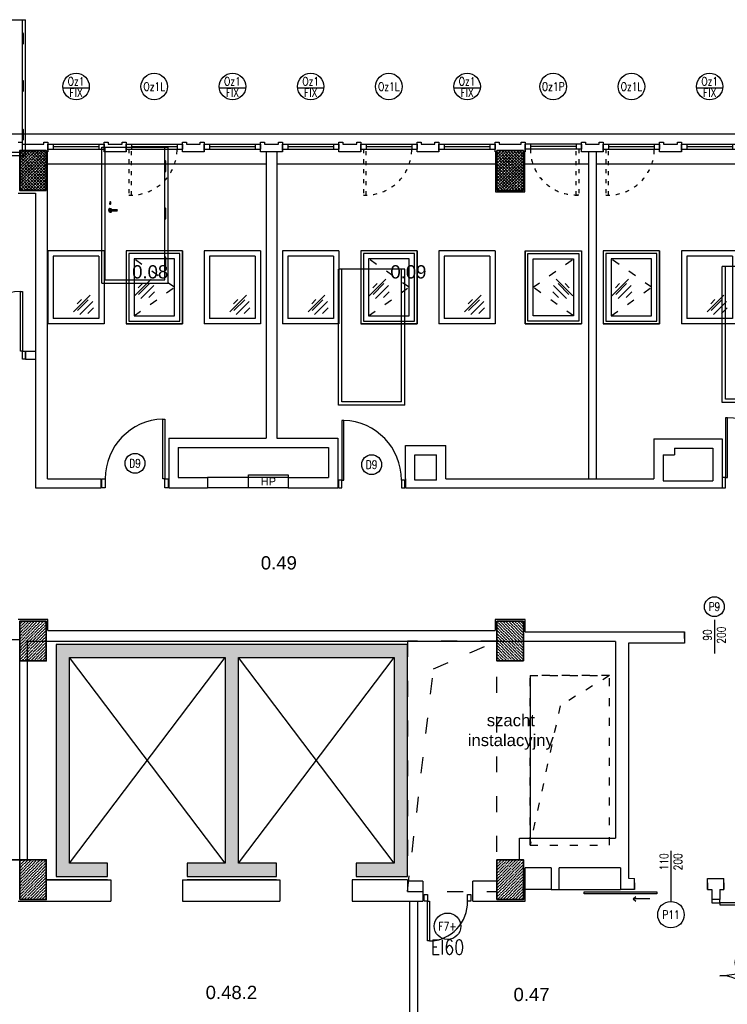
# Model space of a CAD drawing. Header units: millimetres. Extents: x 44889 to 52866, y -11417 to -4315.
# Tile 65 of 74: x 49416 to 49950, y -6630 to -5887. Entities that reach past the tile are written whole.
import ezdxf

# ---------------------------------------------------------------- set-up
doc = ezdxf.new("R2010")
doc.units = ezdxf.units.MM
doc.linetypes.add('Konstrukcja - rzut$0$ACAD_ISO03W100', pattern=[30, 12, -18])
doc.linetypes.add('Zestawienia drzwi i okien$0$ACAD_ISO03W100', pattern=[30, 12, -18])
doc.layers.get('0').update_dxf_attribs({"color": 9})
for name, color, linetype in [('+ instalacja hydrantów', 251, 'Continuous'), ('Konstrukcja - rzut$0$+ otwory', 9, 'Continuous'), ('Podkład', 9, 'Continuous'), ('Zestawienia drzwi i okien$0$+ stolarka przekrój', 251, 'Continuous'), ('Zestawienia drzwi i okien$0$^ opisy p.poż.', 251, 'Continuous'), ('Zestawienia drzwi i okien$0$^ opisy stolarki zestawcze', 251, 'Continuous')]:
    doc.layers.add(name, color=color, linetype=linetype)
doc.layers.add('kreskowanie', color=9, linetype='Continuous', lineweight=18)
doc.layers.add('słupy gr0.7', color=9, linetype='Continuous', lineweight=35)
doc.layers.add('Zestawienia drzwi i okien$0$+ stolarka widok', color=251, linetype='Continuous', plot=False)
doc.layers.add('Zestawienia drzwi i okien$0$^ opis stolarki', color=251, linetype='Continuous', lineweight=25, plot=False)
doc.styles.get("Standard").update_dxf_attribs({"font": 'arial.ttf', "height": 15})
doc.styles.add('Zestawienia drzwi i okien$0$1.100', font='romans.shx', dxfattribs={"width": 0.8, "height": 16})
doc.styles.add('Zestawienia drzwi i okien$0$anka1', font='romans.shx', dxfattribs={"width": 0.8})

# ---------------------------------------------------------------- blocks, each defined once
blk = doc.blocks.new('słup3')
at = {"layer": 'kreskowanie'}
h = blk.add_hatch(dxfattribs=at)
h.set_pattern_fill('ANSI36', color=256, style=0)
h.set_pattern_definition([(45, (-20, -30), (1.6838, 6.17393), [7.9375, -1.5875, 0, -1.5875])])
h.paths.add_polyline_path([(20, 30), (-20, 30), (-20, -30), (20, -30)])
at = {"layer": 'słupy gr0.7'}
blk.add_lwpolyline([(-20, -30), (20, -30), (20, 30), (-20, 30)], close=True, dxfattribs=at)
blk = doc.blocks.new('słup 4')
at = {"layer": 'kreskowanie'}
h = blk.add_hatch(dxfattribs=at)
h.set_pattern_fill('ANSI36', color=256, style=0)
h.set_pattern_definition([(45, (-20, -40), (1.6838, 6.17393), [7.9375, -1.5875, 0, -1.5875])])
h.paths.add_polyline_path([(20, 20), (-20, 20), (-20, -40), (20, -40)])
at = {"layer": 'słupy gr0.7'}
blk.add_lwpolyline([(-20, -40), (20, -40), (20, 20), (-20, 20)], close=True, dxfattribs=at)
blk = doc.blocks.new('*U15364')
at = {"layer": '+ instalacja hydrantów'}
blk.add_lwpolyline([(30, -10), (-30, -10), (-30, 10), (30, 10)], close=True, dxfattribs=at)
at = {"layer": '+ instalacja hydrantów', "insert": (0, 0), "char_height": 12, "attachment_point": 5}
blk.add_mtext('HP', dxfattribs=at)
blk = doc.blocks.new('*U15794')
at = {"layer": 'Zestawienia drzwi i okien$0$+ stolarka przekrój'}
for points in [[(-45, -5), (-50, -5), (-50, 7), (-45, 7)], [(50, -5), (45, -5), (45, 7), (50, 7)], [(-42, -95), (-45, -95), (-45, -5), (-42, -5)]]:
    blk.add_lwpolyline(points, close=True, dxfattribs=at)
blk.add_arc((-45, -5), 90, 271.9102, 0, dxfattribs=at)
at = {"layer": 'Zestawienia drzwi i okien$0$+ stolarka widok'}
for p, q in [((-50, -300), (-50, -505)), ((50, -300), (-50, -300)), ((-45, -305), (-45, -505)), ((45, -305), (-45, -305)), ((45, -305), (45, -505)), ((50, -300), (50, -505)), ((-46.6, -331.3), (-45, -331.3)), ((-46.6, -331.7), (-45, -331.7)), ((-46.6, -404.8), (-45, -404.8)), ((-46.6, -405.2), (-45, -405.2)), ((36.9, -422.5), (36.9, -420.9)), ((37.9, -422.5), (37.9, -420.9)), ((-46.6, -476.3), (-45, -476.3)), ((-46.6, -476.7), (-45, -476.7)), ((50, -505), (-50, -505))]:
    blk.add_line(p, q, dxfattribs=at)
for points in [[(-45.8, -339.5), (-45.8, -339.5, 0.414214), (-45, -338.7), (-45, -324.3, 0.414214), (-45.8, -323.5), (-45.8, -323.5, 0.414214), (-46.6, -324.3), (-46.6, -338.7, 0.414214)], [(-45.8, -413), (-45.8, -413, 0.414214), (-45, -412.2), (-45, -397.8, 0.414214), (-45.8, -397), (-45.8, -397, 0.414214), (-46.6, -397.8), (-46.6, -412.2, 0.414214)], [(-45.8, -484.5), (-45.8, -484.5, 0.414214), (-45, -483.7), (-45, -469.3, 0.414214), (-45.8, -468.5), (-45.8, -468.5, 0.414214), (-46.6, -469.3), (-46.6, -483.7, 0.414214)]]:
    blk.add_lwpolyline(points, format="xyb", close=True, dxfattribs=at)
for points in [[(37.4, -409.1), (27.4, -409.1)], [(27.4, -410.9), (37.4, -410.9)]]:
    blk.add_lwpolyline(points, dxfattribs=at)
for centre, radius, start, end in [((27.4, -410), 0.853, 90, 270), ((37.2, -409.5), 2.5, 199.9502, 160.0498), ((37.4, -410), 2.5, 199.9502, 160.0498), ((37.4, -410), 0.853, 270, 90), ((37.4, -420), 1, 300, 240), ((37.4, -422.5), 0.5, 180, 0)]:
    blk.add_arc(centre, radius, start, end, dxfattribs=at)
at = {"layer": 'Zestawienia drzwi i okien$0$^ opis stolarki', "ltscale": 0.1}
blk.add_circle((0, -28.2), 15, dxfattribs=at)
at = {"layer": 'Zestawienia drzwi i okien$0$^ opis stolarki', "ltscale": 0.1, "insert": (0, -28.2), "char_height": 12.5, "attachment_point": 5, "rotation": 180, "line_spacing_factor": 0.8, "style": 'Zestawienia drzwi i okien$0$anka1'}
blk.add_mtext('D9', dxfattribs=at)
blk = doc.blocks.new('*U15812')
at = {"layer": 'Zestawienia drzwi i okien$0$+ stolarka przekrój'}
for points in [[(-50, -5), (-45, -5), (-45, 7), (-50, 7)], [(45, -5), (50, -5), (50, 7), (45, 7)], [(42, -95), (45, -95), (45, -5), (42, -5)]]:
    blk.add_lwpolyline(points, close=True, dxfattribs=at)
blk.add_arc((45, -5), 90, 180, 268.0898, dxfattribs=at)
at = {"layer": 'Zestawienia drzwi i okien$0$+ stolarka widok'}
for p, q in [((-50, -117.9), (-50, -322.9)), ((-50, -117.9), (50, -117.9)), ((50, -117.9), (50, -322.9)), ((-45, -122.9), (-45, -322.9)), ((-45, -122.9), (45, -122.9)), ((45, -122.9), (45, -322.9)), ((-50, -322.9), (50, -322.9))]:
    blk.add_line(p, q, dxfattribs=at)
at = {"layer": 'Zestawienia drzwi i okien$0$^ opis stolarki', "ltscale": 0.1}
blk.add_circle((0, -28.2), 15, dxfattribs=at)
at = {"layer": 'Zestawienia drzwi i okien$0$^ opis stolarki', "ltscale": 0.1, "insert": (0, -28.2), "char_height": 12.5, "attachment_point": 5, "rotation": 180, "line_spacing_factor": 0.8, "style": 'Zestawienia drzwi i okien$0$anka1'}
blk.add_mtext('D9', dxfattribs=at)
blk = doc.blocks.new('*U15813')
at = {"layer": 'Zestawienia drzwi i okien$0$+ stolarka przekrój'}
for points in [[(-50, -5), (-45, -5), (-45, 11), (-50, 11)], [(45, -5), (50, -5), (50, 11), (45, 11)], [(42, -95), (45, -95), (45, -5), (42, -5)]]:
    blk.add_lwpolyline(points, close=True, dxfattribs=at)
blk.add_arc((45, -5), 90, 180, 268.0898, dxfattribs=at)
at = {"layer": 'Zestawienia drzwi i okien$0$+ stolarka widok'}
for p, q in [((-50, -117.9), (-50, -322.9)), ((-50, -117.9), (50, -117.9)), ((50, -117.9), (50, -322.9)), ((-45, -122.9), (-45, -322.9)), ((-45, -122.9), (45, -122.9)), ((45, -122.9), (45, -322.9)), ((-50, -322.9), (50, -322.9))]:
    blk.add_line(p, q, dxfattribs=at)
at = {"layer": 'Zestawienia drzwi i okien$0$^ opis stolarki', "ltscale": 0.1}
blk.add_circle((0, -28.2), 15, dxfattribs=at)
at = {"layer": 'Zestawienia drzwi i okien$0$^ opis stolarki', "ltscale": 0.1, "insert": (0, -28.2), "char_height": 12.5, "attachment_point": 5, "rotation": 180, "line_spacing_factor": 0.8, "style": 'Zestawienia drzwi i okien$0$anka1'}
blk.add_mtext('D9', dxfattribs=at)
blk = doc.blocks.new('*U15811')
at = {"layer": 'Zestawienia drzwi i okien$0$+ stolarka przekrój'}
for points in [[(-45, -5), (-50, -5), (-50, 9), (-45, 9)], [(50, -5), (45, -5), (45, 9), (50, 9)], [(-42, -95), (-45, -95), (-45, -5), (-42, -5)]]:
    blk.add_lwpolyline(points, close=True, dxfattribs=at)
blk.add_arc((-45, -5), 90, 271.9102, 0, dxfattribs=at)
at = {"layer": 'Zestawienia drzwi i okien$0$+ stolarka widok'}
for p, q in [((-50, -300), (-50, -505)), ((50, -300), (-50, -300)), ((-45, -305), (-45, -505)), ((45, -305), (-45, -305)), ((45, -305), (45, -505)), ((50, -300), (50, -505)), ((-46.6, -331.3), (-45, -331.3)), ((-46.6, -331.7), (-45, -331.7)), ((-46.6, -404.8), (-45, -404.8)), ((-46.6, -405.2), (-45, -405.2)), ((36.9, -422.5), (36.9, -420.9)), ((37.9, -422.5), (37.9, -420.9)), ((-46.6, -476.3), (-45, -476.3)), ((-46.6, -476.7), (-45, -476.7)), ((50, -505), (-50, -505))]:
    blk.add_line(p, q, dxfattribs=at)
for points in [[(-45.8, -339.5), (-45.8, -339.5, 0.414214), (-45, -338.7), (-45, -324.3, 0.414214), (-45.8, -323.5), (-45.8, -323.5, 0.414214), (-46.6, -324.3), (-46.6, -338.7, 0.414214)], [(-45.8, -413), (-45.8, -413, 0.414214), (-45, -412.2), (-45, -397.8, 0.414214), (-45.8, -397), (-45.8, -397, 0.414214), (-46.6, -397.8), (-46.6, -412.2, 0.414214)], [(-45.8, -484.5), (-45.8, -484.5, 0.414214), (-45, -483.7), (-45, -469.3, 0.414214), (-45.8, -468.5), (-45.8, -468.5, 0.414214), (-46.6, -469.3), (-46.6, -483.7, 0.414214)]]:
    blk.add_lwpolyline(points, format="xyb", close=True, dxfattribs=at)
for points in [[(37.4, -409.1), (27.4, -409.1)], [(27.4, -410.9), (37.4, -410.9)]]:
    blk.add_lwpolyline(points, dxfattribs=at)
for centre, radius, start, end in [((27.4, -410), 0.853, 90, 270), ((37.2, -409.5), 2.5, 199.9502, 160.0498), ((37.4, -410), 2.5, 199.9502, 160.0498), ((37.4, -410), 0.853, 270, 90), ((37.4, -420), 1, 300, 240), ((37.4, -422.5), 0.5, 180, 0)]:
    blk.add_arc(centre, radius, start, end, dxfattribs=at)
at = {"layer": 'Zestawienia drzwi i okien$0$^ opis stolarki', "ltscale": 0.1}
blk.add_circle((0, -28.2), 15, dxfattribs=at)
at = {"layer": 'Zestawienia drzwi i okien$0$^ opis stolarki', "ltscale": 0.1, "insert": (0, -28.2), "char_height": 12.5, "attachment_point": 5, "rotation": 180, "line_spacing_factor": 0.8, "style": 'Zestawienia drzwi i okien$0$anka1'}
blk.add_mtext('D9', dxfattribs=at)
blk = doc.blocks.new('*U15380')
for p, q in [((-17.2, -9.5), (8, 15.7)), ((-11.6, 2.8), (-5.4, 9.1)), ((-11.1, -7.2), (5.1, 9)), ((-7.7, -13.4), (11.9, 6.2)), ((4.5, -11.8), (13, -3.3))]:
    blk.add_line(p, q)
blk = doc.blocks.new('*U16186')
at = {"layer": 'Zestawienia drzwi i okien$0$+ stolarka przekrój', "linetype": 'Zestawienia drzwi i okien$0$ACAD_ISO03W100'}
blk.add_line((-80, -5), (-140, -5), dxfattribs=at)
at = {"layer": 'Zestawienia drzwi i okien$0$+ stolarka przekrój'}
for points in [[(-85, -5), (-80, -5), (-80, 7), (-85, 7)], [(90, -5), (95, -5), (95, 7), (90, 7)], [(-80, -65), (-77, -65), (-77, -5), (-80, -5)], [(87, -115), (90, -115), (90, -5), (87, -5)]]:
    blk.add_lwpolyline(points, close=True, dxfattribs=at)
at = {"layer": 'Zestawienia drzwi i okien$0$+ stolarka przekrój', "linetype": 'Zestawienia drzwi i okien$0$ACAD_ISO03W100'}
blk.add_arc((-81.5, -6.5), 58.5, 181.4418, 271.4958, dxfattribs=at)
at = {"layer": 'Zestawienia drzwi i okien$0$+ stolarka przekrój'}
for centre, radius, start, end in [((-78.7, -6.3), 58.7, 271.6878, 1.2498), ((90, -5), 110, 180, 268.4372)]:
    blk.add_arc(centre, radius, start, end, dxfattribs=at)
at = {"layer": 'Zestawienia drzwi i okien$0$+ stolarka widok'}
for p, q in [((-85, -300), (-85, -505)), ((95, -300), (-85, -300)), ((-80, -305), (-80, -505)), ((90, -305), (-80, -305)), ((-20, -305), (-20, -505)), ((90, -305), (90, -505)), ((95, -300), (95, -505)), ((-72, -313), (-72, -415)), ((-28, -313), (-72, -313)), ((-28, -313), (-28, -415)), ((82, -313), (-12, -313)), ((-12, -313), (-12, -415)), ((82, -313), (82, -415)), ((-81.6, -331.3), (-80, -331.3)), ((-81.6, -331.7), (-80, -331.7)), ((90, -331.3), (91.6, -331.3)), ((90, -331.7), (91.6, -331.7)), ((-81.6, -404.8), (-80, -404.8)), ((-81.6, -405.2), (-80, -405.2)), ((-28, -415), (-72, -415)), ((82, -415), (-12, -415)), ((90, -404.8), (91.6, -404.8)), ((90, -405.2), (91.6, -405.2)), ((-72, -425), (-72, -497)), ((-28, -425), (-72, -425)), ((-28, -425), (-28, -497)), ((-15.9, -422.5), (-15.9, -420.9)), ((-14.9, -422.5), (-14.9, -420.9)), ((-12, -425), (-12, -497)), ((82, -425), (-12, -425)), ((82, -425), (82, -497)), ((-81.6, -476.3), (-80, -476.3)), ((-81.6, -476.7), (-80, -476.7)), ((90, -476.3), (91.6, -476.3)), ((90, -476.7), (91.6, -476.7)), ((95, -505), (-85, -505)), ((-28, -497), (-72, -497)), ((82, -497), (-12, -497))]:
    blk.add_line(p, q, dxfattribs=at)
for points in [[(-80.8, -339.5), (-80.8, -339.5, 0.414214), (-80, -338.7), (-80, -324.3, 0.414214), (-80.8, -323.5), (-80.8, -323.5, 0.414214), (-81.6, -324.3), (-81.6, -338.7, 0.414214)], [(90.8, -339.5), (90.8, -339.5, 0.414214), (91.6, -338.7), (91.6, -324.3, 0.414214), (90.8, -323.5), (90.8, -323.5, 0.414214), (90, -324.3), (90, -338.7, 0.414214)], [(-80.8, -413), (-80.8, -413, 0.414214), (-80, -412.2), (-80, -397.8, 0.414214), (-80.8, -397), (-80.8, -397, 0.414214), (-81.6, -397.8), (-81.6, -412.2, 0.414214)], [(90.8, -413), (90.8, -413, 0.414214), (91.6, -412.2), (91.6, -397.8, 0.414214), (90.8, -397), (90.8, -397, 0.414214), (90, -397.8), (90, -412.2, 0.414214)], [(-80.8, -484.5), (-80.8, -484.5, 0.414214), (-80, -483.7), (-80, -469.3, 0.414214), (-80.8, -468.5), (-80.8, -468.5, 0.414214), (-81.6, -469.3), (-81.6, -483.7, 0.414214)], [(90.8, -484.5), (90.8, -484.5, 0.414214), (91.6, -483.7), (91.6, -469.3, 0.414214), (90.8, -468.5), (90.8, -468.5, 0.414214), (90, -469.3), (90, -483.7, 0.414214)]]:
    blk.add_lwpolyline(points, format="xyb", close=True, dxfattribs=at)
for points in [[(-15.4, -409.1), (-5.4, -409.1)], [(-5.4, -410.9), (-15.4, -410.9)]]:
    blk.add_lwpolyline(points, dxfattribs=at)
for centre, radius, start, end in [((-15.4, -410), 2.5, 19.9502, 340.0498), ((-15.2, -409.5), 2.5, 19.9502, 340.0498), ((-15.4, -410), 0.853, 90, 270), ((-5.4, -410), 0.853, 270, 90), ((-15.4, -420), 1, 300, 240), ((-15.4, -422.5), 0.5, 180, 0)]:
    blk.add_arc(centre, radius, start, end, dxfattribs=at)
at = {"layer": 'Zestawienia drzwi i okien$0$^ opis stolarki', "ltscale": 0.1}
blk.add_line((-5.2, -83.2), (-5.2, -29.1), dxfattribs=at)
blk.add_circle((0, -56.1), 27.5, dxfattribs=at)
at = {"layer": 'Zestawienia drzwi i okien$0$^ opisy stolarki zestawcze'}
for p, q in [((37.2, -447.2), (79.1, -476.2)), ((266.2, -476.2), (-46.4, -476.2))]:
    blk.add_line(p, q, dxfattribs=at)
at = {"layer": 'Zestawienia drzwi i okien$0$+ stolarka widok'}
for p in [(-47.4, -391.2), (7.6, -391.2)]:
    blk.add_blockref('*U15380', p, dxfattribs=at)
at = {"layer": 'Zestawienia drzwi i okien$0$^ opis stolarki', "ltscale": 0.1, "char_height": 12.5, "attachment_point": 5, "rotation": 270, "line_spacing_factor": 0.8, "style": 'Zestawienia drzwi i okien$0$anka1'}
for s, insert in [('A11+6', (5.3, -56.1)), ('W', (-15.2, -56.1))]:
    blk.add_mtext(s, dxfattribs=dict(at, insert=insert))
at = {"layer": 'Zestawienia drzwi i okien$0$^ opisy stolarki zestawcze', "insert": (129.4, -454.4), "char_height": 18, "attachment_point": 4, "line_spacing_factor": 0.8, "style": 'Zestawienia drzwi i okien$0$1.100'}
blk.add_mtext('\\A1;pola\\Pnieprzezierne', dxfattribs=at)
blk = doc.blocks.new('*U15574')
at = {"layer": 'Zestawienia drzwi i okien$0$+ stolarka przekrój'}
for points in [[(-30, -5), (-35, -5), (-35, 5), (-30, 5)], [(35, -5), (30, -5), (30, 5), (35, 5)], [(-27, -65), (-30, -65), (-30, -5), (-27, -5)]]:
    blk.add_lwpolyline(points, close=True, dxfattribs=at)
blk.add_arc((-28.4, -6.5), 58.5, 271.4105, 1.4794, dxfattribs=at)
at = {"layer": 'Zestawienia drzwi i okien$0$+ stolarka widok'}
for p, q in [((-35, -300), (-35, -505)), ((-35, -300), (35, -300)), ((-30, -305), (-30, -505)), ((-30, -305), (30, -305)), ((30, -305), (30, -505)), ((35, -300), (35, -505)), ((-31.6, -331.3), (-30, -331.3)), ((-31.6, -331.7), (-30, -331.7)), ((-31.6, -404.8), (-30, -404.8)), ((-31.6, -405.2), (-30, -405.2)), ((22, -422.5), (22, -420.9)), ((23, -422.5), (23, -420.9)), ((-31.6, -476.3), (-30, -476.3)), ((-31.6, -476.7), (-30, -476.7)), ((-35, -505), (35, -505))]:
    blk.add_line(p, q, dxfattribs=at)
for points in [[(-30.8, -339.5), (-30.8, -339.5, 0.414214), (-30, -338.7), (-30, -324.3, 0.414214), (-30.8, -323.5), (-30.8, -323.5, 0.414214), (-31.6, -324.3), (-31.6, -338.7, 0.414214)], [(-30.8, -413), (-30.8, -413, 0.414214), (-30, -412.2), (-30, -397.8, 0.414214), (-30.8, -397), (-30.8, -397, 0.414214), (-31.6, -397.8), (-31.6, -412.2, 0.414214)], [(-30.8, -484.5), (-30.8, -484.5, 0.414214), (-30, -483.7), (-30, -469.3, 0.414214), (-30.8, -468.5), (-30.8, -468.5, 0.414214), (-31.6, -469.3), (-31.6, -483.7, 0.414214)]]:
    blk.add_lwpolyline(points, format="xyb", close=True, dxfattribs=at)
for points in [[(22.5, -409.1), (12.5, -409.1)], [(12.5, -410.9), (22.5, -410.9)]]:
    blk.add_lwpolyline(points, dxfattribs=at)
for centre, radius, start, end in [((12.5, -410), 0.853, 90, 270), ((22.3, -409.5), 2.5, 199.9502, 160.0498), ((22.5, -410), 2.5, 199.9502, 160.0498), ((22.5, -410), 0.853, 270, 90), ((22.5, -420), 1, 300, 240), ((22.5, -422.5), 0.5, 180, 0)]:
    blk.add_arc(centre, radius, start, end, dxfattribs=at)
at = {"layer": 'Zestawienia drzwi i okien$0$^ opis stolarki', "ltscale": 0.1}
blk.add_circle((0, -42.8), 20, dxfattribs=at)
at = {"layer": 'Zestawienia drzwi i okien$0$^ opis stolarki', "ltscale": 0.1, "insert": (0, -42.8), "char_height": 12.5, "attachment_point": 5, "line_spacing_factor": 0.8, "style": 'Zestawienia drzwi i okien$0$anka1'}
blk.add_mtext('F7+', dxfattribs=at)
at = {"layer": 'Zestawienia drzwi i okien$0$^ opisy p.poż.', "ltscale": 0.1, "insert": (0, -74.4), "char_height": 22, "attachment_point": 5, "style": 'Zestawienia drzwi i okien$0$anka1'}
blk.add_mtext('EI60', dxfattribs=at)
blk = doc.blocks.new('*U15588')
at = {"layer": 'Zestawienia drzwi i okien$0$+ stolarka przekrój'}
for p, q in [((-42.5, 4), (42.5, 4)), ((-42.5, 4), (-42.5, -4)), ((-34.5, 4), (-34.5, -4)), ((-34.5, 0), (34.5, 0)), ((34.5, 4), (34.5, -4)), ((42.5, 4), (42.5, -4)), ((-42.5, -4), (42.5, -4))]:
    blk.add_line(p, q, dxfattribs=at)
at = {"layer": 'Zestawienia drzwi i okien$0$+ stolarka widok'}
for p, q in [((42.5, -157.2), (-42.5, -157.2)), ((-42.5, -157.2), (-42.5, -267.2)), ((42.5, -157.2), (42.5, -267.2)), ((34.5, -165.2), (-34.5, -165.2)), ((-34.5, -165.2), (-34.5, -259.2)), ((34.5, -165.2), (34.5, -259.2)), ((42.5, -267.2), (-42.5, -267.2)), ((34.5, -259.2), (-34.5, -259.2))]:
    blk.add_line(p, q, dxfattribs=at)
at = {"layer": 'Zestawienia drzwi i okien$0$^ opis stolarki'}
blk.add_line((-19.9, 88.9), (19.9, 88.9), dxfattribs=at)
blk.add_circle((0, 90.7), 20, dxfattribs=at)
at = {"layer": 'Zestawienia drzwi i okien$0$+ stolarka widok'}
blk.add_blockref('*U15380', (13.4, -239.9), dxfattribs=at)
at = {"layer": 'Zestawienia drzwi i okien$0$^ opis stolarki', "ltscale": 0.1, "char_height": 12.5, "attachment_point": 5, "style": 'Zestawienia drzwi i okien$0$anka1'}
for s, insert in [('Oz1', (0, 98.5)), ('FIX', (0, 81.6))]:
    blk.add_mtext(s, dxfattribs=dict(at, insert=insert))
blk = doc.blocks.new('*U15578')
at = {"layer": 'Zestawienia drzwi i okien$0$+ stolarka przekrój'}
for p, q in [((-42.5, 4), (42.5, 4)), ((-42.5, 4), (-42.5, -4)), ((-34.5, 4), (-34.5, -4)), ((-34.5, 0), (34.5, 0)), ((34.5, 4), (34.5, -4)), ((42.5, 4), (42.5, -4)), ((-42.5, -4), (42.5, -4)), ((-38.5, -73), (-34.5, -73))]:
    blk.add_line(p, q, dxfattribs=at)
at = {"layer": 'Zestawienia drzwi i okien$0$+ stolarka przekrój', "linetype": 'Zestawienia drzwi i okien$0$ACAD_ISO03W100', "ltscale": 0.5}
for p, q in [((-38.5, -4), (-38.5, -73)), ((-34.5, -73), (-34.5, -4))]:
    blk.add_line(p, q, dxfattribs=at)
blk.add_arc((-34.5, -4), 69, 266.6766, 0, dxfattribs=at)
at = {"layer": 'Zestawienia drzwi i okien$0$+ stolarka widok'}
for p, q in [((42.5, -157.2), (-42.5, -157.2)), ((-42.5, -157.2), (-42.5, -267.2)), ((42.5, -157.2), (42.5, -267.2)), ((42.5, -267.2), (-42.5, -267.2))]:
    blk.add_line(p, q, dxfattribs=at)
at = {"layer": 'Zestawienia drzwi i okien$0$+ stolarka widok', "linetype": 'Zestawienia drzwi i okien$0$ACAD_ISO03W100'}
for p, q in [((30.5, -212.2), (-30.5, -169.2)), ((-30.5, -255.2), (30.5, -212.2))]:
    blk.add_line(p, q, dxfattribs=at)
at = {"layer": 'Zestawienia drzwi i okien$0$+ stolarka widok'}
for points in [[(42.5, -157.2), (-42.5, -157.2), (-42.5, -267.2), (42.5, -267.2)], [(38.5, -161.2), (-38.5, -161.2), (-38.5, -263.2), (38.5, -263.2)], [(30.5, -169.2), (-30.5, -169.2), (-30.5, -255.2), (30.5, -255.2)]]:
    blk.add_lwpolyline(points, close=True, dxfattribs=at)
at = {"layer": 'Zestawienia drzwi i okien$0$^ opis stolarki'}
blk.add_circle((0, 90.7), 20, dxfattribs=at)
at = {"layer": 'Zestawienia drzwi i okien$0$+ stolarka widok'}
blk.add_blockref('*U15380', (-12.5, -215.7), dxfattribs=at)
at = {"layer": 'Zestawienia drzwi i okien$0$^ opis stolarki', "ltscale": 0.1, "insert": (0, 90.7), "char_height": 12.5, "attachment_point": 5, "style": 'Zestawienia drzwi i okien$0$anka1'}
blk.add_mtext('Oz1L', dxfattribs=at)
blk = doc.blocks.new('*U15583')
at = {"layer": 'Zestawienia drzwi i okien$0$+ stolarka przekrój'}
for p, q in [((42.5, 4), (-42.5, 4)), ((-42.5, 4), (-42.5, -4)), ((-34.5, 4), (-34.5, -4)), ((34.5, 0), (-34.5, 0)), ((34.5, 4), (34.5, -4)), ((42.5, 4), (42.5, -4)), ((42.5, -4), (-42.5, -4)), ((38.5, -73), (34.5, -73))]:
    blk.add_line(p, q, dxfattribs=at)
at = {"layer": 'Zestawienia drzwi i okien$0$+ stolarka przekrój', "linetype": 'Zestawienia drzwi i okien$0$ACAD_ISO03W100', "ltscale": 0.5}
for p, q in [((34.5, -73), (34.5, -4)), ((38.5, -4), (38.5, -73))]:
    blk.add_line(p, q, dxfattribs=at)
blk.add_arc((34.5, -4), 69, 180, 273.3234, dxfattribs=at)
at = {"layer": 'Zestawienia drzwi i okien$0$+ stolarka widok'}
for p, q in [((-42.5, -157.2), (42.5, -157.2)), ((-42.5, -157.2), (-42.5, -267.2)), ((42.5, -157.2), (42.5, -267.2)), ((-42.5, -267.2), (42.5, -267.2))]:
    blk.add_line(p, q, dxfattribs=at)
at = {"layer": 'Zestawienia drzwi i okien$0$+ stolarka widok', "linetype": 'Zestawienia drzwi i okien$0$ACAD_ISO03W100'}
for p, q in [((-30.5, -212.2), (30.5, -169.2)), ((30.5, -255.2), (-30.5, -212.2))]:
    blk.add_line(p, q, dxfattribs=at)
at = {"layer": 'Zestawienia drzwi i okien$0$+ stolarka widok'}
for points in [[(-42.5, -157.2), (42.5, -157.2), (42.5, -267.2), (-42.5, -267.2)], [(-38.5, -161.2), (38.5, -161.2), (38.5, -263.2), (-38.5, -263.2)], [(-30.5, -169.2), (30.5, -169.2), (30.5, -255.2), (-30.5, -255.2)]]:
    blk.add_lwpolyline(points, close=True, dxfattribs=at)
at = {"layer": 'Zestawienia drzwi i okien$0$^ opis stolarki'}
blk.add_circle((0, 90.7), 20, dxfattribs=at)
at = {"layer": 'Zestawienia drzwi i okien$0$+ stolarka widok', "xscale": -1}
blk.add_blockref('*U15380', (12.5, -215.7), dxfattribs=at)
at = {"layer": 'Zestawienia drzwi i okien$0$^ opis stolarki', "ltscale": 0.1, "insert": (0, 90.7), "char_height": 12.5, "attachment_point": 5, "style": 'Zestawienia drzwi i okien$0$anka1'}
blk.add_mtext('Oz1P', dxfattribs=at)
blk = doc.blocks.new('*U16315')
at = {"layer": 'Konstrukcja - rzut$0$+ otwory', "linetype": 'Konstrukcja - rzut$0$ACAD_ISO03W100'}
for points in [[(120, 0), (0, 0), (0, -256), (120, -256)], [(45.5, -45.5), (0, -256), (0, 0), (120, 0)]]:
    blk.add_lwpolyline(points, close=True, dxfattribs=at)

msp = doc.modelspace()

# ---------------------------------------------------------------- hatches: boundary and pattern name
at = {"layer": 'Podkład'}
h = msp.add_hatch(dxfattribs=at)
h.set_pattern_fill('ANSI36', color=256, scale=0.5, style=0)
h.set_pattern_definition([(45, (49416.0162, -6016.1265), (0.8419, 3.08696), [3.96875, -0.79375, 0, -0.79375])])
h.paths.add_polyline_path([(49436.02, -6016.13), (49436.02, -5986.13), (49416.02, -5986.13), (49416.02, -6016.13)])
h = msp.add_hatch(dxfattribs=at)
h.set_pattern_fill('ANSI36', color=256, scale=0.5, style=0)
h.set_pattern_definition([(45, (49776.0162, -6016.1265), (0.8419, 3.08696), [3.96875, -0.79375, 0, -0.79375])])
h.paths.add_polyline_path([(49796.02, -5986.13), (49776.02, -5986.13), (49776.02, -6016.13), (49796.02, -6016.13)])
h = msp.add_hatch(dxfattribs=at)
h.set_pattern_fill('ANSI33', color=256, scale=0.5, style=0)
h.set_pattern_definition([(45, (73731.9347, -11628.8177), (-2.24506403, 2.24506403), []), (45, (73734.1798, -11628.8177), (-2.24506403, 2.24506403), [1.5875, -0.79375])])
h.paths.add_polyline_path([(49482.27, -6533.63), (49482.27, -6523.63), (49453.52, -6523.63), (49453.52, -6368.63), (49571.02, -6368.63), (49571.02, -6523.63), (49542.27, -6523.63), (49542.27, -6533.63), (49609.77, -6533.63), (49609.77, -6523.63), (49581.02, -6523.63), (49581.02, -6368.63), (49698.52, -6368.63), (49698.52, -6523.63), (49669.77, -6523.63), (49669.77, -6533.63), (49708.52, -6533.63), (49708.52, -6358.63), (49443.52, -6358.63), (49443.52, -6533.63)])

# ---------------------------------------------------------------- linework, layer by layer
for p, q in [((50843.52, -5973.63), (48908.52, -5973.63)), ((49414.77, -5979.63), (49417.77, -5979.63)), ((49417.77, -5979.63), (49417.77, -5981.13)), ((49434.27, -5981.13), (49434.27, -5979.63)), ((49434.27, -5979.63), (49437.27, -5979.63)), ((49437.27, -5979.63), (49437.27, -5987.13)), ((49479.77, -5987.13), (49479.77, -5979.63)), ((49479.77, -5979.63), (49482.77, -5979.63)), ((49482.77, -5979.63), (49482.77, -5981.13)), ((49493.27, -5981.13), (49493.27, -5979.63)), ((49493.27, -5979.63), (49496.27, -5979.63)), ((49496.27, -5979.63), (49496.27, -5987.13)), ((49538.77, -5987.13), (49538.77, -5979.63)), ((49538.77, -5979.63), (49541.77, -5979.63)), ((49541.77, -5979.63), (49541.77, -5981.13)), ((49552.27, -5981.13), (49552.27, -5979.63)), ((49552.27, -5979.63), (49555.27, -5979.63)), ((49555.27, -5979.63), (49555.27, -5987.13)), ((49597.77, -5987.13), (49597.77, -5979.63)), ((49597.77, -5979.63), (49600.77, -5979.63)), ((49600.77, -5979.63), (49600.77, -5981.13)), ((49611.27, -5981.13), (49611.27, -5979.63)), ((49611.27, -5979.63), (49614.27, -5979.63)), ((49614.27, -5979.63), (49614.27, -5987.13)), ((49656.77, -5987.13), (49656.77, -5979.63)), ((49656.77, -5979.63), (49659.77, -5979.63)), ((49659.77, -5979.63), (49659.77, -5981.13)), ((49670.27, -5981.13), (49670.27, -5979.63)), ((49670.27, -5979.63), (49673.27, -5979.63)), ((49673.27, -5979.63), (49673.27, -5987.13)), ((49715.77, -5987.13), (49715.77, -5979.63)), ((49715.77, -5979.63), (49718.77, -5979.63)), ((49718.77, -5979.63), (49718.77, -5981.13)), ((49729.27, -5981.13), (49729.27, -5979.63)), ((49729.27, -5979.63), (49732.27, -5979.63)), ((49732.27, -5979.63), (49732.27, -5987.13)), ((49774.77, -5987.13), (49774.77, -5979.63)), ((49774.77, -5979.63), (49777.77, -5979.63)), ((49777.77, -5979.63), (49777.77, -5981.13)), ((49794.27, -5981.13), (49794.27, -5979.63)), ((49794.27, -5979.63), (49797.27, -5979.63)), ((49797.27, -5979.63), (49797.27, -5987.13)), ((49839.77, -5987.13), (49839.77, -5979.63)), ((49839.77, -5979.63), (49842.77, -5979.63)), ((49842.77, -5979.63), (49842.77, -5981.13)), ((49853.27, -5981.13), (49853.27, -5979.63)), ((49853.27, -5979.63), (49856.27, -5979.63)), ((49856.27, -5979.63), (49856.27, -5987.13)), ((49898.77, -5987.13), (49898.77, -5979.63)), ((49898.77, -5979.63), (49901.77, -5979.63)), ((49901.77, -5979.63), (49901.77, -5981.13)), ((49912.27, -5981.13), (49912.27, -5979.63)), ((49912.27, -5979.63), (49915.27, -5979.63)), ((49915.27, -5979.63), (49915.27, -5987.13)), ((49417.77, -5981.13), (49434.27, -5981.13)), ((49437.27, -5986.13), (49437.27, -5981.13)), ((49479.77, -5986.13), (49479.77, -5981.13)), ((49482.77, -5981.13), (49493.27, -5981.13)), ((49496.27, -5986.13), (49496.27, -5981.13)), ((49538.77, -5986.13), (49538.77, -5981.13)), ((49541.77, -5981.13), (49552.27, -5981.13)), ((49555.27, -5986.13), (49555.27, -5981.13)), ((49597.77, -5986.13), (49597.77, -5981.13)), ((49600.77, -5981.13), (49611.27, -5981.13)), ((49614.27, -5986.13), (49614.27, -5981.13)), ((49656.77, -5986.13), (49656.77, -5981.13)), ((49659.77, -5981.13), (49670.27, -5981.13)), ((49673.27, -5986.13), (49673.27, -5981.13)), ((49715.77, -5986.13), (49715.77, -5981.13)), ((49718.77, -5981.13), (49729.27, -5981.13)), ((49732.27, -5986.13), (49732.27, -5981.13)), ((49774.77, -5986.13), (49774.77, -5981.13)), ((49796.02, -5986.13), (49776.02, -5986.13)), ((49776.02, -5986.13), (49776.02, -6016.13)), ((49777.77, -5981.13), (49794.27, -5981.13)), ((49796.02, -6016.13), (49796.02, -5986.13)), ((49797.27, -5986.13), (49797.27, -5981.13)), ((49839.77, -5986.13), (49839.77, -5981.13)), ((49842.77, -5981.13), (49853.27, -5981.13)), ((49856.27, -5986.13), (49856.27, -5981.13)), ((49898.77, -5986.13), (49898.77, -5981.13)), ((49901.77, -5981.13), (49912.27, -5981.13)), ((49915.27, -5986.13), (49915.27, -5981.13)), ((49437.27, -5987.13), (49436.02, -5987.13)), ((49437.02, -6233.63), (49437.02, -5987.13)), ((49496.27, -5987.13), (49479.77, -5987.13)), ((49496.27, -5987.13), (49496.27, -5987.13)), ((49555.27, -5987.13), (49538.77, -5987.13)), ((49555.27, -5987.13), (49555.27, -5987.13)), ((49614.27, -5987.13), (49597.77, -5987.13)), ((49602.02, -5987.13), (49602.02, -6203.13)), ((49610.02, -5987.13), (49610.02, -6203.13)), ((49614.27, -5987.13), (49614.27, -5987.13)), ((49673.27, -5987.13), (49656.77, -5987.13)), ((49673.27, -5987.13), (49673.27, -5987.13)), ((49732.27, -5987.13), (49715.77, -5987.13)), ((49732.27, -5987.13), (49732.27, -5987.13)), ((49776.02, -5987.13), (49774.77, -5987.13)), ((49775.02, -5987.13), (49775.02, -6017.13)), ((49797.27, -5987.13), (49796.02, -5987.13)), ((49797.02, -6017.13), (49797.02, -5987.13)), ((49856.27, -5987.13), (49839.77, -5987.13)), ((49845.02, -5987.13), (49845.02, -6233.63)), ((49851.02, -5987.13), (49851.02, -6233.63)), ((49856.27, -5987.13), (49856.27, -5987.13)), ((49915.27, -5987.13), (49898.77, -5987.13)), ((49915.27, -5987.13), (49915.27, -5987.13)), ((49437.02, -5996.13), (49602.02, -5996.13)), ((49610.02, -5996.13), (49775.02, -5996.13)), ((49797.02, -5996.13), (49845.02, -5996.13)), ((49851.02, -5996.13), (50082.02, -5996.13)), ((49776.02, -6016.13), (49796.02, -6016.13)), ((49414.77, -6018.11), (49427.83, -6018.11)), ((49427.83, -6018.11), (49427.83, -6240.61)), ((49775.02, -6017.13), (49797.02, -6017.13)), ((49420.52, -6137.35), (49427.83, -6137.35)), ((49420.52, -6143.35), (49420.52, -6137.35)), ((49420.52, -6143.35), (49427.83, -6143.35)), ((49528.52, -6203.13), (49528.52, -6240.61)), ((49528.52, -6203.13), (49602.02, -6203.13)), ((49610.02, -6203.13), (49656.02, -6203.13)), ((49656.02, -6203.13), (49656.02, -6240.61)), ((49707.02, -6208.63), (49737.52, -6208.63)), ((49707.02, -6233.63), (49707.02, -6208.63)), ((49737.52, -6233.63), (49737.52, -6208.63)), ((49894.52, -6203.63), (49894.52, -6233.63)), ((49894.52, -6203.63), (49946.02, -6203.63)), ((49946.02, -6203.63), (49946.02, -6240.61)), ((49535.52, -6210.13), (49535.52, -6232.63)), ((49535.52, -6210.13), (49649.02, -6210.13)), ((49649.02, -6210.13), (49649.02, -6232.63)), ((49714.02, -6215.63), (49730.52, -6215.63)), ((49714.02, -6234.63), (49714.02, -6215.63)), ((49730.52, -6234.63), (49730.52, -6215.63)), ((49901.52, -6215.63), (49901.52, -6235.13)), ((49901.52, -6215.63), (49910.02, -6215.63)), ((49910.02, -6210.63), (49910.02, -6215.63)), ((49910.02, -6210.63), (49939.02, -6210.63)), ((49939.02, -6210.63), (49939.02, -6235.13)), ((49437.02, -6233.63), (49477.52, -6233.63)), ((49477.52, -6240.61), (49477.52, -6233.63)), ((49535.52, -6232.63), (49557.7, -6232.63)), ((49557.7, -6232.63), (49557.7, -6240.61)), ((49618.62, -6232.63), (49557.7, -6232.63)), ((49618.62, -6232.63), (49649.02, -6232.63)), ((49618.62, -6232.63), (49618.62, -6240.61)), ((49707.02, -6233.63), (49707.02, -6240.61)), ((49730.52, -6234.63), (49714.02, -6234.63)), ((49737.52, -6233.63), (49894.52, -6233.63)), ((49901.52, -6235.13), (49939.02, -6235.13)), ((49427.83, -6240.61), (49477.52, -6240.61)), ((49528.52, -6240.61), (49557.7, -6240.61)), ((49618.62, -6240.61), (49557.7, -6240.61)), ((49618.62, -6240.61), (49656.02, -6240.61)), ((49707.02, -6240.61), (49946.02, -6240.61)), ((49437.27, -6339.88), (49414.77, -6339.88)), ((49437.27, -6348.11), (49437.27, -6339.88)), ((49797.27, -6339.88), (49774.77, -6339.88)), ((49774.77, -6339.88), (49774.77, -6348.11)), ((49797.27, -6349.11), (49797.27, -6339.88)), ((49437.27, -6348.11), (49774.77, -6348.11)), ((49797.27, -6349.11), (49917.58, -6349.11)), ((49917.58, -6349.11), (49917.58, -6357.61)), ((49917.58, -6349.11), (49917.58, -6349.11)), ((49917.58, -6349.11), (49917.58, -6354.11)), ((49917.58, -6354.11), (49917.58, -6349.11)), ((49917.58, -6349.11), (49917.58, -6354.11)), ((49917.58, -6354.11), (49917.58, -6349.11)), ((49917.58, -6349.11), (49917.58, -6349.11)), ((49416.02, -6355.11), (49369.83, -6355.11)), ((49416.02, -6521.13), (49416.02, -6355.11)), ((49776.02, -6356.38), (49422.02, -6356.38)), ((49422.02, -6521.13), (49422.02, -6356.38)), ((49865.52, -6356.38), (49776.02, -6356.38)), ((49865.52, -6356.38), (49865.52, -6504.88)), ((49875.33, -6357.61), (49875.33, -6535.11)), ((49917.58, -6357.61), (49875.33, -6357.61)), ((49917.58, -6354.11), (49917.58, -6354.11)), ((49453.52, -6523.63), (49571.02, -6368.63)), ((49571.02, -6523.63), (49453.52, -6368.63)), ((49453.52, -6523.63), (49571.02, -6368.63)), ((49571.02, -6523.63), (49453.52, -6368.63)), ((49581.02, -6523.63), (49698.52, -6368.63)), ((49698.52, -6523.63), (49581.02, -6368.63)), ((49581.02, -6523.63), (49698.52, -6368.63)), ((49698.52, -6523.63), (49581.02, -6368.63)), ((49801.02, -6382.13), (49801.02, -6510.13)), ((49793.02, -6521.13), (49793.02, -6504.88)), ((49793.02, -6504.88), (49865.52, -6504.88)), ((49369.83, -6521.13), (49436.02, -6521.13)), ((49416.02, -6521.13), (49372.33, -6521.13)), ((49436.02, -6536.13), (49436.02, -6521.13)), ((49793.02, -6521.13), (49776.02, -6521.13)), ((49776.02, -6537.38), (49776.02, -6521.13)), ((49817.02, -6527.13), (49797.27, -6527.13)), ((49797.27, -6552.38), (49797.27, -6527.13)), ((49817.02, -6527.13), (49817.02, -6543.63)), ((49869.33, -6527.13), (49823.02, -6527.13)), ((49823.02, -6543.63), (49823.02, -6527.13)), ((49869.33, -6527.13), (49869.33, -6543.63)), ((49482.27, -6536.13), (49436.02, -6536.13)), ((49436.02, -6536.13), (49484.83, -6536.13)), ((49484.83, -6536.13), (49484.83, -6552.38)), ((49538.83, -6536.13), (49538.83, -6552.38)), ((49538.83, -6536.13), (49612.33, -6536.13)), ((49609.77, -6536.13), (49542.27, -6536.13)), ((49612.33, -6536.13), (49612.33, -6552.38)), ((49666.77, -6536.13), (49666.77, -6552.38)), ((49708.52, -6536.13), (49666.77, -6536.13)), ((49708.52, -6536.13), (49708.52, -6537.38)), ((49875.33, -6535.11), (49879.83, -6535.13)), ((49879.83, -6543.63), (49879.83, -6535.13)), ((49934.83, -6535.13), (49947.33, -6535.13)), ((49934.83, -6543.63), (49934.83, -6535.13)), ((49947.33, -6543.63), (49947.33, -6535.13)), ((49720.02, -6537.38), (49708.52, -6537.38)), ((49720.02, -6537.38), (49720.02, -6552.38)), ((49720.02, -6537.38), (49720.02, -6552.38)), ((49776.02, -6537.38), (49757.83, -6537.38)), ((49757.83, -6552.38), (49757.83, -6537.38)), ((49817.02, -6543.63), (49797.27, -6543.63)), ((49817.02, -6543.63), (49823.02, -6543.63)), ((49823.02, -6543.63), (49869.33, -6543.63)), ((49879.83, -6543.63), (49869.33, -6543.63)), ((49879.83, -6543.63), (49879.83, -6538.63)), ((49879.83, -6538.63), (49879.83, -6538.63)), ((49879.83, -6538.63), (49879.83, -6543.63)), ((49879.83, -6543.63), (49879.83, -6538.63)), ((49879.83, -6538.63), (49879.83, -6538.63)), ((49879.83, -6538.63), (49879.83, -6543.63)), ((49879.83, -6538.63), (49879.83, -6538.63)), ((49879.83, -6543.63), (49879.83, -6543.63)), ((49879.83, -6543.63), (49879.83, -6543.63)), ((49934.83, -6543.63), (49934.83, -6538.63)), ((49934.83, -6538.63), (49934.83, -6538.63)), ((49934.83, -6538.63), (49934.83, -6543.63)), ((49934.83, -6543.63), (49934.83, -6538.63)), ((49934.83, -6538.63), (49934.83, -6543.63)), ((49934.83, -6543.63), (49938.08, -6543.63)), ((49934.83, -6543.63), (49934.83, -6543.63)), ((49934.83, -6543.63), (49934.83, -6543.63)), ((49938.08, -6543.63), (49938.08, -6551.06)), ((49944.08, -6543.63), (49944.08, -6551.06)), ((49944.08, -6543.63), (49947.33, -6543.63)), ((49947.33, -6543.63), (49947.33, -6538.63)), ((49947.33, -6538.63), (49947.33, -6538.63)), ((49947.33, -6538.63), (49947.33, -6543.63)), ((49947.33, -6543.63), (49947.33, -6538.63)), ((49947.33, -6538.63), (49947.33, -6543.63)), ((49947.33, -6543.63), (49947.33, -6543.63)), ((49947.33, -6543.63), (49947.33, -6543.63)), ((49944.08, -6551.06), (49938.08, -6551.06)), ((49414.77, -6552.38), (49484.83, -6552.38)), ((49538.83, -6552.38), (49612.33, -6552.38)), ((49666.77, -6552.38), (49720.02, -6552.38)), ((49710.02, -6552.63), (49710.02, -6648.62)), ((49716.02, -6552.63), (49716.02, -6648.62)), ((49757.83, -6552.38), (49797.27, -6552.38))]:
    msp.add_line(p, q, dxfattribs=at)
at = {"layer": 'Podkład', "ltscale": 0.1}
for p, q in [((49940.08, -6340.2), (49940.08, -6365.52)), ((49907.33, -6514.35), (49907.33, -6552.54))]:
    msp.add_line(p, q, dxfattribs=at)
at = {"layer": 'Podkład'}
for points in [[(49416.02, -6016.13), (49436.02, -6016.13), (49436.02, -5986.13), (49416.02, -5986.13)], [(49482.27, -6533.63), (49482.27, -6523.63), (49453.52, -6523.63), (49453.52, -6368.63), (49571.02, -6368.63), (49571.02, -6523.63), (49542.27, -6523.63), (49542.27, -6533.63), (49609.77, -6533.63), (49609.77, -6523.63), (49581.02, -6523.63), (49581.02, -6368.63), (49698.52, -6368.63), (49698.52, -6523.63), (49669.77, -6523.63), (49669.77, -6533.63), (49708.52, -6533.63), (49708.52, -6358.63), (49443.52, -6358.63), (49443.52, -6533.63)], [(49841.78, -6546.72), (49841.78, -6545.22), (49896.78, -6545.22), (49896.78, -6546.72)]]:
    msp.add_lwpolyline(points, close=True, dxfattribs=at)
at = {"layer": 'Podkład', "linetype": 'Konstrukcja - rzut$0$ACAD_ISO03W100'}
msp.add_lwpolyline([(49708.52, -6545.13), (49776.02, -6545.13), (49776.02, -6356.13), (49708.52, -6356.13)], close=True, dxfattribs=at)
msp.add_lwpolyline([(49708.52, -6545.13), (49728.19, -6377.09), (49776.02, -6356.13)], dxfattribs=at)
at = {"layer": 'Podkład'}
for points in [[(49891.41, -6550.54), (49878.91, -6550.54), (49880.78, -6548.78)], [(49891.41, -6550.54), (49878.91, -6550.54), (49880.78, -6552.31)]]:
    msp.add_lwpolyline(points, dxfattribs=at)
for centre, radius in [((49940.08, -6330.2), 7.5), ((49907.33, -6562.54), 10)]:
    msp.add_circle(centre, radius, dxfattribs=at)

# ---------------------------------------------------------------- block references
at = {"layer": 'Podkład', "xscale": 0.5, "yscale": 0.5, "zscale": 0.5}
for name, p, rotation in [('*U15794', (49395.52, -6139.85), 180), ('*U15811', (49503.02, -6236.13), 180), ('*U15812', (49681.52, -6237.13), 180), ('*U15813', (49971.02, -6235.11), 180), ('*U16186', (49941.58, -6598.56), 90)]:
    msp.add_blockref(name, p, dxfattribs=dict(at, rotation=rotation))
at = {"layer": 'Podkład', "yscale": 0.5, "zscale": 0.5}
for name, p, xscale in [('*U15588', (49458.52, -5983.13), 0.5), ('*U15578', (49517.52, -5983.13), 0.5), ('*U15588', (49576.52, -5983.13), 0.5), ('*U15588', (49635.52, -5983.13), 0.5), ('*U15578', (49694.52, -5983.13), 0.5), ('*U15588', (49753.52, -5983.13), 0.5), ('*U15583', (49818.52, -5983.13), 0.5), ('*U15578', (49877.52, -5983.13), 0.5), ('*U15588', (49936.52, -5983.13), 0.5), ('słup 4', (49426.02, -5996.13), -0.5), ('słup 4', (49786.02, -5996.13), -0.5), ('*U15364', (49603.62, -6235.61), 0.5), ('słup 4', (49426.02, -6351.13), 0.5), ('słup3', (49786.02, -6356.13), -0.5), ('*U16315', (49801.02, -6382.13), 0.5), ('słup 4', (49426.02, -6531.13), 0.5), ('słup 4', (49786.02, -6531.13), 0.5), ('*U15574', (49738.77, -6549.88), 0.5)]:
    msp.add_blockref(name, p, dxfattribs=dict(at, xscale=xscale))

# ---------------------------------------------------------------- texts
at = {"layer": 'Podkład', "attachment_point": 5}
for s, insert, char_height in [('0.08', (49514.46, -6077.64), 10), ('0.09', (49709.24, -6077.64), 10), ('0.49', (49611.51, -6297.18), 10), ('szacht\\Pinstalacyjny', (49786.53, -6424.74), 9), ('0.48.2', (49575.72, -6621.28), 10), ('0.47', (49802.15, -6622.84), 10)]:
    msp.add_mtext(s, dxfattribs=dict(at, insert=insert, char_height=char_height))
at = {"layer": 'Podkład', "ltscale": 0.1, "char_height": 6.25, "attachment_point": 5, "style": 'Zestawienia drzwi i okien$0$anka1'}
for s, insert in [('P9', (49940.08, -6330.2)), ('P11', (49907.33, -6562.54))]:
    msp.add_mtext(s, dxfattribs=dict(at, insert=insert))
at = {"layer": 'Podkład', "ltscale": 0.1, "char_height": 6.25, "attachment_point": 5, "rotation": 90, "style": 'Zestawienia drzwi i okien$0$anka1'}
for s, insert in [('90\\P200', (49940.08, -6351.61)), ('110\\P200', (49907.33, -6522.62))]:
    msp.add_mtext(s, dxfattribs=dict(at, insert=insert))

doc.saveas('drawing.dxf')
